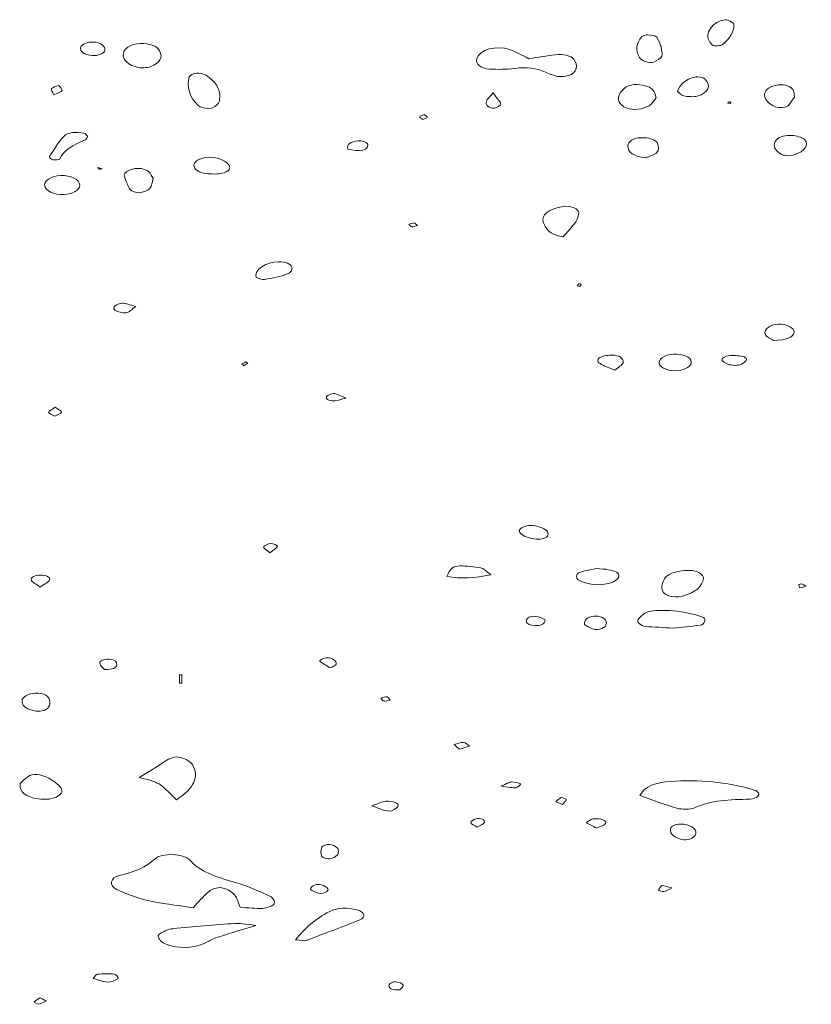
# Model space of a CAD drawing. Extents: x 432 to 1642, y -1026 to -372.
# Tile 4 of 15: x 624 to 708, y -1024 to -919. Entities that reach past the tile are written whole.
import ezdxf

# ---------------------------------------------------------------- set-up
doc = ezdxf.new("R2010")
doc.units = 0
doc.header["$MEASUREMENT"] = 0
doc.layers.add('Layer 1', color=7, linetype='Continuous')

# ---------------------------------------------------------------- blocks, each defined once
blk = doc.blocks.new('block 22')
at = {"layer": 'Layer 1', "lineweight": 0}
for points, knots in [([(697.72, -921.94), (697.77, -921.99), (697.94, -922), (698.05, -922.03), (698.28, -921.99), (698.62, -922), (698.73, -921.92), (699.55, -921.27), (699.99, -920.55), (700, -919.77), (700, -919.61), (699.64, -919.42), (699.36, -919.31), (699.21, -919.24), (698.82, -919.26), (698.65, -919.32), (697.25, -919.84), (696.8, -921.13), (697.72, -921.94)], [0, 0, 0, 0, 1, 1, 1, 2, 2, 2, 3, 3, 3, 4, 4, 4, 5, 5, 5, 6, 6, 6, 6]), ([(689.99, -923.26), (690.2, -923.59), (690.99, -923.88), (691.49, -923.73), (691.87, -923.61), (692.18, -923.35), (692.35, -923.12), (692.47, -922.94), (692.33, -922.71), (692.27, -922.09), (692.24, -922.01), (692.11, -921.53), (691.83, -921.08), (691.75, -920.96), (691.22, -920.88), (690.88, -920.85), (690.69, -920.84), (690.34, -920.94), (690.25, -921.04), (689.62, -921.76), (689.51, -922.5), (689.99, -923.26)], [0, 0, 0, 0, 1, 1, 1, 2, 2, 2, 3, 3, 3, 4, 4, 4, 5, 5, 5, 6, 6, 6, 7, 7, 7, 7]), ([(631.99, -923.05), (632.62, -923.09), (633.27, -922.83), (633.34, -922.49), (633.45, -922.06), (632.88, -921.65), (632.13, -921.61), (631.51, -921.58), (630.87, -921.84), (630.77, -922.18), (630.64, -922.6), (631.18, -922.99), (631.99, -923.05)], [0, 0, 0, 0, 1, 1, 1, 2, 2, 2, 3, 3, 3, 4, 4, 4, 4]), ([(635.28, -923.07), (635.34, -923.51), (635.73, -924.03), (636.76, -924.28), (637.15, -924.38), (637.83, -924.35), (638.18, -924.22), (639.2, -923.85), (639.51, -923.19), (639.14, -922.54), (638.86, -922.04), (638.04, -921.73), (637.1, -921.77), (636.02, -921.82), (635.22, -922.31), (635.28, -923.07)], [0, 0, 0, 0, 1, 1, 1, 2, 2, 2, 3, 3, 3, 4, 4, 4, 5, 5, 5, 5]), ([(674.08, -924.48), (674.97, -924.53), (675.91, -924.51), (676.77, -924.41), (678.03, -924.25), (679.07, -924.35), (680.03, -924.82), (680.41, -925), (680.88, -925.16), (681.35, -925.25), (681.68, -925.3), (682.15, -925.26), (682.45, -925.17), (683.33, -924.88), (683.56, -924.07), (683.02, -923.43), (682.71, -923.07), (681.92, -922.85), (681.04, -922.96), (680.16, -923.06), (679.31, -923.22), (678.27, -923.38), (677.43, -922.97), (676.91, -922.64), (676.26, -922.42), (674.78, -921.92), (673.03, -922.41), (672.74, -923.37), (672.58, -923.91), (673.12, -924.42), (674.08, -924.48)], [0, 0, 0, 0, 1, 1, 1, 2, 2, 2, 3, 3, 3, 4, 4, 4, 5, 5, 5, 6, 6, 6, 7, 7, 7, 8, 8, 8, 9, 9, 9, 10, 10, 10, 10]), ([(643.22, -928.34), (643.43, -928.53), (644.11, -928.71), (644.51, -928.67), (644.85, -928.64), (645.18, -928.32), (645.38, -928.09), (645.53, -927.91), (645.47, -927.68), (645.51, -927.47), (645.61, -926.59), (645.06, -925.81), (644.06, -925.14), (643.85, -925), (643.36, -924.88), (643.06, -924.91), (642.75, -924.94), (642.31, -925.15), (642.27, -925.31), (642.03, -926.36), (642.25, -927.4), (643.22, -928.34)], [0, 0, 0, 0, 1, 1, 1, 2, 2, 2, 3, 3, 3, 4, 4, 4, 5, 5, 5, 6, 6, 6, 7, 7, 7, 7]), ([(694.03, -926.84), (694.22, -926.99), (694.38, -927.25), (694.67, -927.31), (695.11, -927.4), (695.74, -927.45), (696.11, -927.34), (697.31, -926.99), (697.62, -926.22), (696.9, -925.51), (696.77, -925.37), (696.17, -925.24), (695.94, -925.3), (694.8, -925.59), (694.23, -926.13), (694.03, -926.84)], [0, 0, 0, 0, 1, 1, 1, 2, 2, 2, 3, 3, 3, 4, 4, 4, 5, 5, 5, 5]), ([(627.94, -927.2), (628.35, -927), (628.75, -926.89), (628.8, -926.75), (628.85, -926.59), (628.59, -926.4), (628.46, -926.22), (628.19, -926.33), (627.79, -926.41), (627.7, -926.55), (627.6, -926.69), (627.81, -926.9), (627.94, -927.2)], [0, 0, 0, 0, 1, 1, 1, 2, 2, 2, 3, 3, 3, 4, 4, 4, 4]), ([(688.9, -928.68), (689.66, -928.86), (690.77, -928.65), (691.22, -928.21), (691.46, -927.97), (691.6, -927.7), (691.75, -927.49), (691.66, -927.22), (691.64, -927), (691.51, -926.81), (691.21, -926.36), (690.55, -926.16), (689.73, -926.12), (688.86, -926.07), (688.08, -926.54), (687.83, -927.25), (687.59, -927.91), (688.01, -928.47), (688.9, -928.68)], [0, 0, 0, 0, 1, 1, 1, 2, 2, 2, 3, 3, 3, 4, 4, 4, 5, 5, 5, 6, 6, 6, 6]), ([(704.38, -928.48), (704.73, -928.63), (705.58, -928.55), (705.77, -928.33), (706.04, -928.01), (706.24, -927.68), (706.4, -927.46), (706.38, -927.19), (706.38, -927.05), (706.35, -926.91), (706.26, -926.53), (705.93, -926.24), (705.21, -926.15), (704.54, -926.06), (703.57, -926.4), (703.36, -926.77), (703.02, -927.37), (703.44, -928.06), (704.38, -928.48)], [0, 0, 0, 0, 1, 1, 1, 2, 2, 2, 3, 3, 3, 4, 4, 4, 5, 5, 5, 6, 6, 6, 6]), ([(675.27, -928.18), (675.27, -927.94), (674.98, -927.7), (674.48, -926.99), (674.06, -927.49), (673.86, -927.67), (673.76, -927.87), (673.58, -928.25), (674.1, -928.72), (674.61, -928.62), (674.9, -928.57), (675.27, -928.33), (675.27, -928.18)], [0, 0, 0, 0, 1, 1, 1, 2, 2, 2, 3, 3, 3, 4, 4, 4, 4]), ([(699.61, -928.13), (699.65, -928.08), (699.68, -928.03), (699.71, -927.98), (699.62, -927.96), (699.51, -927.92), (699.44, -927.94), (699.38, -927.95), (699.37, -928.03), (699.33, -928.08), (699.43, -928.1), (699.52, -928.11), (699.61, -928.13)], [0, 0, 0, 0, 1, 1, 1, 2, 2, 2, 3, 3, 3, 4, 4, 4, 4]), ([(667.5, -929.59), (667.52, -929.5), (667.29, -929.4), (667.18, -929.29), (667.01, -929.37), (666.72, -929.43), (666.7, -929.52), (666.68, -929.61), (666.91, -929.72), (667.03, -929.82), (667.2, -929.74), (667.48, -929.68), (667.5, -929.59)], [0, 0, 0, 0, 1, 1, 1, 2, 2, 2, 3, 3, 3, 4, 4, 4, 4]), ([(631.53, -931.6), (631.39, -931.48), (631.3, -931.3), (631.11, -931.27), (630.3, -931.11), (629.4, -931.17), (629.01, -931.58), (628.36, -932.27), (627.93, -933.02), (627.46, -933.75), (627.41, -933.83), (627.65, -934.03), (627.84, -934.08), (628.02, -934.12), (628.49, -934.07), (628.52, -934.01), (628.96, -933.13), (629.96, -932.5), (631.26, -931.97), (631.43, -931.91), (631.45, -931.73), (631.53, -931.6)], [0, 0, 0, 0, 1, 1, 1, 2, 2, 2, 3, 3, 3, 4, 4, 4, 5, 5, 5, 6, 6, 6, 7, 7, 7, 7]), ([(707.43, -931.89), (707.2, -931.69), (706.61, -931.55), (706.14, -931.51), (705.47, -931.45), (704.86, -931.62), (704.52, -931.97), (704.04, -932.46), (704.25, -933.1), (705.04, -933.53), (705.2, -933.62), (705.5, -933.62), (705.74, -933.67), (707.19, -933.56), (708.19, -932.55), (707.43, -931.89)], [0, 0, 0, 0, 1, 1, 1, 2, 2, 2, 3, 3, 3, 4, 4, 4, 5, 5, 5, 5]), ([(661.21, -932.56), (661.22, -932.27), (660.69, -932.04), (660.15, -932.08), (659.44, -932.13), (658.89, -932.48), (659.08, -932.96), (659.4, -933), (659.85, -933.13), (660.29, -933.12), (660.84, -933.11), (661.2, -932.89), (661.21, -932.56)], [0, 0, 0, 0, 1, 1, 1, 2, 2, 2, 3, 3, 3, 4, 4, 4, 4]), ([(690.65, -933.87), (690.94, -933.74), (691.6, -933.59), (691.82, -933.33), (692.06, -933.05), (692.01, -932.66), (691.88, -932.34), (691.73, -931.94), (690.89, -931.71), (690.08, -931.75), (689.33, -931.78), (688.78, -932.14), (688.76, -932.62), (688.73, -933.29), (689.37, -933.79), (690.65, -933.87)], [0, 0, 0, 0, 1, 1, 1, 2, 2, 2, 3, 3, 3, 4, 4, 4, 5, 5, 5, 5]), ([(644.68, -933.83), (643.74, -933.75), (642.86, -934.13), (642.78, -934.64), (642.72, -935.06), (643.27, -935.45), (644.09, -935.55), (644.34, -935.58), (644.6, -935.58), (644.96, -935.6), (645.24, -935.57), (645.68, -935.57), (645.98, -935.46), (646.26, -935.36), (646.58, -935.15), (646.58, -934.98), (646.58, -934.42), (645.68, -933.91), (644.68, -933.83)], [0, 0, 0, 0, 1, 1, 1, 2, 2, 2, 3, 3, 3, 4, 4, 4, 5, 5, 5, 6, 6, 6, 6]), ([(630.68, -936.79), (630.66, -936.17), (629.75, -935.71), (628.65, -935.77), (627.69, -935.82), (626.94, -936.25), (626.96, -936.76), (626.98, -937.36), (627.93, -937.83), (629.01, -937.78), (629.97, -937.73), (630.69, -937.3), (630.68, -936.79)], [0, 0, 0, 0, 1, 1, 1, 2, 2, 2, 3, 3, 3, 4, 4, 4, 4]), ([(633.06, -935.03), (632.92, -934.99), (632.78, -934.95), (632.59, -934.89), (632.67, -934.98), (632.69, -935.07), (632.77, -935.09), (632.83, -935.11), (632.96, -935.05), (633.06, -935.03)], [0, 0, 0, 0, 1, 1, 1, 2, 2, 2, 3, 3, 3, 3]), ([(638.08, -937.15), (638.35, -936.85), (638.33, -936.48), (638.45, -936.08), (638.31, -935.85), (638.23, -935.56), (637.97, -935.34), (637.58, -935.01), (636.87, -934.93), (636.27, -935.07), (635.88, -935.16), (635.37, -935.46), (635.4, -935.65), (635.47, -936.2), (635.74, -936.75), (636.04, -937.28), (636.13, -937.42), (636.69, -937.61), (636.95, -937.58), (637.38, -937.52), (637.91, -937.35), (638.08, -937.15)], [0, 0, 0, 0, 1, 1, 1, 2, 2, 2, 3, 3, 3, 4, 4, 4, 5, 5, 5, 6, 6, 6, 7, 7, 7, 7]), ([(681.87, -942.26), (682.63, -941.44), (683.48, -940.66), (683.56, -939.71), (683.59, -939.3), (682.71, -938.93), (681.95, -939.04), (680.36, -939.27), (679.46, -939.96), (679.81, -940.77), (680.08, -941.37), (680.38, -942), (681.87, -942.26)], [0, 0, 0, 0, 1, 1, 1, 2, 2, 2, 3, 3, 3, 4, 4, 4, 4]), ([(666.46, -941.06), (666.35, -940.96), (666.24, -940.87), (666.14, -940.77), (665.94, -940.82), (665.75, -940.88), (665.56, -940.93), (665.66, -941.02), (665.75, -941.19), (665.87, -941.2), (666.05, -941.21), (666.26, -941.11), (666.46, -941.06)], [0, 0, 0, 0, 1, 1, 1, 2, 2, 2, 3, 3, 3, 4, 4, 4, 4]), ([(653.16, -945.47), (653.05, -945.11), (652.46, -944.9), (651.74, -944.9), (650.41, -944.91), (649.11, -945.78), (649.36, -946.56), (649.62, -946.62), (650, -946.81), (650.25, -946.77), (651.09, -946.63), (651.95, -946.46), (652.68, -946.19), (653.01, -946.08), (653.23, -945.7), (653.16, -945.47)], [0, 0, 0, 0, 1, 1, 1, 2, 2, 2, 3, 3, 3, 4, 4, 4, 5, 5, 5, 5]), ([(683.56, -947.2), (683.5, -947.29), (683.44, -947.37), (683.39, -947.46), (683.49, -947.47), (683.6, -947.47), (683.71, -947.48), (683.74, -947.42), (683.83, -947.36), (683.8, -947.31), (683.78, -947.26), (683.64, -947.23), (683.56, -947.2)], [0, 0, 0, 0, 1, 1, 1, 2, 2, 2, 3, 3, 3, 4, 4, 4, 4]), ([(634.39, -950.03), (634.63, -950.2), (635.24, -950.35), (635.58, -950.3), (635.93, -950.26), (636.16, -949.95), (636.62, -949.63), (635.98, -949.46), (635.57, -949.27), (635.2, -949.28), (634.55, -949.31), (634.05, -949.79), (634.39, -950.03)], [0, 0, 0, 0, 1, 1, 1, 2, 2, 2, 3, 3, 3, 4, 4, 4, 4]), ([(706.37, -952.4), (706.45, -951.92), (705.56, -951.45), (704.67, -951.5), (703.85, -951.54), (703.11, -952.04), (703.31, -952.57), (703.41, -952.85), (703.96, -953.07), (704.19, -953.23), (705.51, -953.24), (706.29, -952.89), (706.37, -952.4)], [0, 0, 0, 0, 1, 1, 1, 2, 2, 2, 3, 3, 3, 4, 4, 4, 4]), ([(647.83, -955.75), (647.91, -955.8), (647.99, -955.85), (648.07, -955.91), (648.22, -955.82), (648.37, -955.75), (648.48, -955.66), (648.5, -955.64), (648.34, -955.55), (648.26, -955.5), (648.12, -955.58), (647.98, -955.66), (647.83, -955.75)], [0, 0, 0, 0, 1, 1, 1, 2, 2, 2, 3, 3, 3, 4, 4, 4, 4]), ([(687.34, -954.8), (686.91, -954.75), (686.33, -954.83), (685.95, -954.96), (685.47, -955.13), (685.44, -955.46), (685.81, -955.69), (686.19, -955.94), (686.73, -956.11), (687.37, -956.38), (687.75, -956.06), (688.16, -955.85), (688.24, -955.61), (688.35, -955.25), (688.04, -954.89), (687.34, -954.8)], [0, 0, 0, 0, 1, 1, 1, 2, 2, 2, 3, 3, 3, 4, 4, 4, 5, 5, 5, 5]), ([(693.95, -954.68), (692.94, -954.65), (692.14, -955.01), (692.07, -955.52), (692.01, -956.01), (692.82, -956.45), (693.78, -956.44), (694.59, -956.43), (695.31, -956.11), (695.45, -955.7), (695.63, -955.19), (694.91, -954.71), (693.95, -954.68)], [0, 0, 0, 0, 1, 1, 1, 2, 2, 2, 3, 3, 3, 4, 4, 4, 4]), ([(699.41, -954.85), (699.12, -954.88), (698.72, -955.12), (698.72, -955.27), (698.71, -955.43), (699.06, -955.62), (699.33, -955.75), (699.5, -955.84), (699.82, -955.83), (700.07, -955.87), (700.32, -955.84), (700.66, -955.85), (700.81, -955.76), (701.05, -955.63), (701.25, -955.43), (701.32, -955.25), (701.35, -955.15), (701.1, -954.95), (700.92, -954.92), (700.43, -954.85), (699.89, -954.8), (699.41, -954.85)], [0, 0, 0, 0, 1, 1, 1, 2, 2, 2, 3, 3, 3, 4, 4, 4, 5, 5, 5, 6, 6, 6, 7, 7, 7, 7]), ([(657.72, -959.63), (658.06, -959.57), (658.38, -959.47), (658.92, -959.33), (658.15, -959.04), (657.87, -958.85), (657.61, -958.86), (657.34, -958.87), (656.97, -959.03), (656.84, -959.18), (656.64, -959.42), (657.22, -959.71), (657.72, -959.63)], [0, 0, 0, 0, 1, 1, 1, 2, 2, 2, 3, 3, 3, 4, 4, 4, 4]), ([(628.04, -961.26), (628.29, -961.12), (628.71, -960.99), (628.75, -960.84), (628.78, -960.71), (628.39, -960.54), (628.08, -960.31), (627.75, -960.54), (627.37, -960.7), (627.38, -960.85), (627.39, -960.99), (627.81, -961.12), (628.04, -961.26)], [0, 0, 0, 0, 1, 1, 1, 2, 2, 2, 3, 3, 3, 4, 4, 4, 4]), ([(679.42, -973.01), (678.82, -972.81), (678.19, -972.76), (677.61, -973.01), (677.43, -973.09), (677.36, -973.25), (677.23, -973.37), (677.29, -973.97), (678.83, -974.48), (679.86, -974.21), (680.06, -974.16), (680.24, -974), (680.28, -973.88), (680.42, -973.47), (680, -973.21), (679.42, -973.01)], [0, 0, 0, 0, 1, 1, 1, 2, 2, 2, 3, 3, 3, 4, 4, 4, 5, 5, 5, 5]), ([(651.64, -975.04), (651.68, -974.99), (651.13, -974.72), (650.92, -974.74), (650.62, -974.77), (650.24, -974.96), (650.16, -975.12), (650.11, -975.24), (650.47, -975.42), (650.82, -975.72), (651.2, -975.43), (651.51, -975.25), (651.64, -975.04)], [0, 0, 0, 0, 1, 1, 1, 2, 2, 2, 3, 3, 3, 4, 4, 4, 4]), ([(674.24, -978.05), (673.78, -977.73), (673.56, -977.43), (673.18, -977.34), (672.49, -977.2), (671.71, -977.12), (670.97, -977.12), (670.24, -977.12), (669.91, -977.43), (669.59, -978.23), (671.09, -978.5), (672.52, -978.42), (674.24, -978.05)], [0, 0, 0, 0, 1, 1, 1, 2, 2, 2, 3, 3, 3, 4, 4, 4, 4]), ([(686.72, -977.52), (686.37, -977.45), (685.97, -977.46), (685.34, -977.41), (684.84, -977.52), (684.08, -977.63), (683.51, -977.87), (683.28, -977.97), (683.25, -978.46), (683.48, -978.59), (684.45, -979.16), (685.71, -979.27), (686.97, -978.91), (687.35, -978.79), (687.7, -978.51), (687.79, -978.27), (687.93, -977.87), (687.36, -977.64), (686.72, -977.52)], [0, 0, 0, 0, 1, 1, 1, 2, 2, 2, 3, 3, 3, 4, 4, 4, 5, 5, 5, 6, 6, 6, 6]), ([(625.54, -978.61), (625.59, -978.83), (626.03, -979.02), (626.49, -979.36), (626.97, -979.02), (627.42, -978.83), (627.49, -978.61), (627.59, -978.3), (627.11, -978.11), (626.53, -978.11), (625.94, -978.1), (625.47, -978.31), (625.54, -978.61)], [0, 0, 0, 0, 1, 1, 1, 2, 2, 2, 3, 3, 3, 4, 4, 4, 4]), ([(695.33, -977.6), (693.73, -977.61), (692.78, -977.99), (692.49, -978.76), (692.39, -979.04), (692.36, -979.32), (692.34, -979.41), (692.38, -980.27), (693.45, -980.6), (694.56, -980.31), (696.03, -979.93), (696.61, -979.26), (696.76, -978.44), (696.83, -978.03), (696.07, -977.59), (695.33, -977.6)], [0, 0, 0, 0, 1, 1, 1, 2, 2, 2, 3, 3, 3, 4, 4, 4, 5, 5, 5, 5]), ([(707.63, -979.28), (707.48, -979.19), (707.34, -979.09), (707.17, -979.02), (707.12, -979), (706.86, -979.08), (706.86, -979.11), (706.86, -979.22), (706.94, -979.33), (706.99, -979.44), (707.21, -979.39), (707.42, -979.33), (707.63, -979.28)], [0, 0, 0, 0, 1, 1, 1, 2, 2, 2, 3, 3, 3, 4, 4, 4, 4]), ([(690.67, -983.54), (691.56, -983.61), (692.47, -983.65), (693.59, -983.71), (694.4, -983.63), (695.42, -983.54), (696.41, -983.4), (696.97, -983.33), (697.11, -982.68), (696.61, -982.51), (694.89, -981.96), (693.03, -981.66), (691.06, -981.94), (690.58, -982.01), (690.17, -982.41), (689.9, -982.7), (689.61, -983.03), (690.08, -983.49), (690.67, -983.54)], [0, 0, 0, 0, 1, 1, 1, 2, 2, 2, 3, 3, 3, 4, 4, 4, 5, 5, 5, 6, 6, 6, 6]), ([(680, -982.84), (679.75, -982.74), (679.41, -982.51), (679.01, -982.47), (678.45, -982.4), (678.01, -982.61), (677.99, -982.93), (677.96, -983.25), (678.36, -983.44), (678.93, -983.45), (679.5, -983.47), (679.91, -983.33), (680, -982.84)], [0, 0, 0, 0, 1, 1, 1, 2, 2, 2, 3, 3, 3, 4, 4, 4, 4]), ([(686.46, -983.02), (686.36, -982.65), (685.75, -982.38), (685.16, -982.44), (684.49, -982.51), (684.08, -982.81), (684.15, -983.36), (684.41, -983.47), (684.79, -983.76), (685.29, -983.85), (685.98, -983.97), (686.6, -983.5), (686.46, -983.02)], [0, 0, 0, 0, 1, 1, 1, 2, 2, 2, 3, 3, 3, 4, 4, 4, 4]), ([(656.07, -987.19), (656.4, -987.45), (656.81, -987.68), (657.22, -987.93), (657.53, -987.74), (657.81, -987.65), (657.83, -987.55), (657.9, -987.15), (657.52, -986.87), (656.78, -986.85), (656.55, -986.84), (656.04, -987.17), (656.07, -987.19)], [0, 0, 0, 0, 1, 1, 1, 2, 2, 2, 3, 3, 3, 4, 4, 4, 4]), ([(633.81, -987.01), (633.24, -986.99), (632.74, -987.15), (632.79, -987.48), (632.83, -987.72), (633.16, -987.94), (633.31, -988.1), (634.2, -988.11), (634.57, -987.94), (634.59, -987.62), (634.62, -987.32), (634.49, -987.03), (633.81, -987.01)], [0, 0, 0, 0, 1, 1, 1, 2, 2, 2, 3, 3, 3, 4, 4, 4, 4]), ([(641.24, -989.56), (641.33, -989.56), (641.42, -989.56), (641.51, -989.56), (641.51, -989.26), (641.51, -988.96), (641.51, -988.65), (641.42, -988.65), (641.33, -988.65), (641.24, -988.65), (641.24, -988.95), (641.24, -989.26), (641.24, -989.56)], [0, 0, 0, 0, 1, 1, 1, 2, 2, 2, 3, 3, 3, 4, 4, 4, 4]), ([(624.56, -991.45), (624.52, -992.05), (625.41, -992.55), (626.45, -992.51), (627.12, -992.48), (627.55, -992.1), (627.52, -991.55), (627.5, -990.92), (626.87, -990.54), (625.97, -990.6), (625.19, -990.65), (624.58, -991.02), (624.56, -991.45)], [0, 0, 0, 0, 1, 1, 1, 2, 2, 2, 3, 3, 3, 4, 4, 4, 4]), ([(662.59, -991.12), (662.7, -991.24), (662.75, -991.42), (662.92, -991.46), (663.06, -991.5), (663.34, -991.38), (663.56, -991.34), (663.46, -991.22), (663.41, -991.04), (663.25, -991), (663.09, -990.97), (662.82, -991.08), (662.59, -991.12)], [0, 0, 0, 0, 1, 1, 1, 2, 2, 2, 3, 3, 3, 4, 4, 4, 4]), ([(671.98, -996.23), (671.76, -996.08), (671.58, -995.84), (671.32, -995.82), (671.03, -995.79), (670.68, -995.97), (670.36, -996.05), (670.51, -996.2), (670.67, -996.35), (670.87, -996.55), (671.34, -996.41), (671.66, -996.32), (671.98, -996.23)], [0, 0, 0, 0, 1, 1, 1, 2, 2, 2, 3, 3, 3, 4, 4, 4, 4]), ([(639.74, -997.82), (638.85, -998.41), (637.91, -998.97), (636.99, -999.55), (639.12, -1000.06), (639.12, -1000.06), (640.92, -1001.91), (642.8, -1000.66), (643.37, -999.48), (642.61, -998.17), (642.44, -997.87), (641.9, -997.56), (641.38, -997.42), (640.73, -997.25), (640.19, -997.52), (639.74, -997.82)], [0, 0, 0, 0, 1, 1, 1, 2, 2, 2, 3, 3, 3, 4, 4, 4, 5, 5, 5, 5]), ([(628.38, -1000.32), (628.17, -1000.14), (627.96, -999.96), (627.7, -999.8), (626.92, -999.29), (625.91, -999.06), (625.38, -999.34), (624.87, -999.61), (624.57, -1000), (624.36, -1000.19), (624.31, -1001.14), (624.95, -1001.61), (626.27, -1001.8), (627.07, -1001.91), (627.85, -1001.86), (628.4, -1001.49), (628.98, -1001.11), (628.84, -1000.71), (628.38, -1000.32)], [0, 0, 0, 0, 1, 1, 1, 2, 2, 2, 3, 3, 3, 4, 4, 4, 5, 5, 5, 6, 6, 6, 6]), ([(677.43, -1000.22), (677.11, -1000.14), (676.78, -1000), (676.46, -1000.01), (676.2, -1000.01), (675.94, -1000.19), (675.31, -1000.44), (676.1, -1000.55), (676.52, -1000.66), (676.91, -1000.63), (677.11, -1000.62), (677.26, -1000.37), (677.43, -1000.22)], [0, 0, 0, 0, 1, 1, 1, 2, 2, 2, 3, 3, 3, 4, 4, 4, 4]), ([(701.97, -1000.81), (699.23, -1000), (696.28, -999.74), (693.23, -999.96), (691.79, -1000.07), (690.51, -1000.44), (690.04, -1001.45), (691.34, -1001.91), (692.59, -1002.41), (693.95, -1002.8), (694.45, -1002.94), (695.42, -1002.94), (695.8, -1002.76), (697.55, -1001.97), (699.57, -1001.86), (701.69, -1001.85), (701.99, -1001.85), (702.42, -1001.66), (702.56, -1001.49), (702.82, -1001.19), (702.45, -1000.95), (701.97, -1000.81)], [0, 0, 0, 0, 1, 1, 1, 2, 2, 2, 3, 3, 3, 4, 4, 4, 5, 5, 5, 6, 6, 6, 7, 7, 7, 7]), ([(661.63, -1002.54), (662.47, -1002.82), (662.94, -1003.07), (663.46, -1003.11), (663.74, -1003.13), (664.27, -1002.81), (664.39, -1002.6), (664.56, -1002.29), (663.85, -1001.98), (663.12, -1002.06), (662.71, -1002.1), (662.35, -1002.3), (661.63, -1002.54)], [0, 0, 0, 0, 1, 1, 1, 2, 2, 2, 3, 3, 3, 4, 4, 4, 4]), ([(682.25, -1001.88), (682.27, -1001.82), (681.88, -1001.73), (681.68, -1001.65), (681.49, -1001.8), (681.27, -1001.95), (681.14, -1002.12), (681.12, -1002.14), (681.51, -1002.26), (681.84, -1002.39), (682, -1002.21), (682.2, -1002.05), (682.25, -1001.88)], [0, 0, 0, 0, 1, 1, 1, 2, 2, 2, 3, 3, 3, 4, 4, 4, 4]), ([(672.67, -1003.91), (672.41, -1003.98), (672.12, -1004.19), (672.12, -1004.33), (672.13, -1004.47), (672.5, -1004.6), (672.79, -1004.79), (673.11, -1004.6), (673.44, -1004.48), (673.53, -1004.33), (673.69, -1004.06), (673.12, -1003.78), (672.67, -1003.91)], [0, 0, 0, 0, 1, 1, 1, 2, 2, 2, 3, 3, 3, 4, 4, 4, 4]), ([(685.07, -1003.93), (684.78, -1003.96), (684.57, -1004.19), (684.32, -1004.33), (684.67, -1004.51), (685.02, -1004.69), (685.44, -1004.9), (685.86, -1004.69), (686.25, -1004.59), (686.37, -1004.43), (686.59, -1004.13), (685.87, -1003.83), (685.07, -1003.93)], [0, 0, 0, 0, 1, 1, 1, 2, 2, 2, 3, 3, 3, 4, 4, 4, 4]), ([(695.97, -1005.49), (696.01, -1004.94), (695.31, -1004.49), (694.35, -1004.48), (693.76, -1004.48), (693.34, -1004.67), (693.27, -1004.99), (693.15, -1005.53), (693.78, -1006.02), (694.66, -1006.13), (695.23, -1006.21), (695.94, -1005.86), (695.97, -1005.49)], [0, 0, 0, 0, 1, 1, 1, 2, 2, 2, 3, 3, 3, 4, 4, 4, 4]), ([(657.96, -1006.98), (657.76, -1006.83), (657.45, -1006.64), (657.17, -1006.63), (656.88, -1006.62), (656.38, -1006.79), (656.32, -1006.93), (656.2, -1007.24), (656.21, -1007.59), (656.34, -1007.91), (656.39, -1008.03), (656.94, -1008.18), (657.22, -1008.15), (657.5, -1008.13), (657.78, -1007.93), (657.97, -1007.77), (658.1, -1007.67), (658.06, -1007.51), (658.09, -1007.38), (658.05, -1007.24), (658.09, -1007.08), (657.96, -1006.98)], [0, 0, 0, 0, 1, 1, 1, 2, 2, 2, 3, 3, 3, 4, 4, 4, 5, 5, 5, 6, 6, 6, 7, 7, 7, 7]), ([(650.95, -1012.2), (649.77, -1011.64), (648.56, -1011.06), (647.18, -1010.67), (645.15, -1010.09), (643.35, -1009.5), (642.34, -1008.28), (641.75, -1007.57), (639.34, -1007.51), (638.62, -1008.18), (637.7, -1009.04), (636.5, -1009.56), (634.85, -1009.92), (633.91, -1010.12), (633.76, -1011.03), (634.59, -1011.4), (635.58, -1011.86), (636.67, -1012.29), (637.86, -1012.57), (639.28, -1012.9), (640.84, -1013.05), (642.68, -1013.34), (643.27, -1012.72), (643.71, -1012.21), (644.24, -1011.72), (644.58, -1011.41), (645.16, -1011.1), (645.84, -1011.25), (646.36, -1011.37), (646.83, -1011.7), (647.08, -1011.99), (647.39, -1012.36), (647.46, -1012.8), (647.67, -1013.29), (648.53, -1013.34), (649.3, -1013.45), (650.04, -1013.41), (650.48, -1013.38), (651.08, -1013.18), (651.24, -1012.97), (651.4, -1012.76), (651.26, -1012.34), (650.95, -1012.2)], [0, 0, 0, 0, 1, 1, 1, 2, 2, 2, 3, 3, 3, 4, 4, 4, 5, 5, 5, 6, 6, 6, 7, 7, 7, 8, 8, 8, 9, 9, 9, 10, 10, 10, 11, 11, 11, 12, 12, 12, 13, 13, 13, 14, 14, 14, 14]), ([(655.12, -1011.42), (655.34, -1011.51), (655.63, -1011.72), (656.02, -1011.8), (656.51, -1011.9), (657.11, -1011.6), (656.96, -1011.34), (656.85, -1011.17), (656.57, -1010.99), (656.27, -1010.9), (655.81, -1010.77), (655.22, -1010.98), (655.12, -1011.42)], [0, 0, 0, 0, 1, 1, 1, 2, 2, 2, 3, 3, 3, 4, 4, 4, 4]), ([(693.43, -1011.24), (692.94, -1011.12), (692.65, -1011.05), (692.36, -1010.98), (692.23, -1011.14), (692.05, -1011.29), (692.01, -1011.45), (692, -1011.51), (692.43, -1011.66), (692.56, -1011.63), (692.83, -1011.57), (693.04, -1011.42), (693.43, -1011.24)], [0, 0, 0, 0, 1, 1, 1, 2, 2, 2, 3, 3, 3, 4, 4, 4, 4]), ([(660.07, -1013.58), (659.02, -1013.27), (658.06, -1013.33), (657.17, -1013.75), (655.55, -1014.52), (654.57, -1015.52), (653.55, -1016.73), (654.14, -1016.79), (654.46, -1016.88), (654.6, -1016.83), (656.54, -1016.11), (658.45, -1015.37), (660.36, -1014.63), (661.06, -1014.35), (660.88, -1013.81), (660.07, -1013.58)], [0, 0, 0, 0, 1, 1, 1, 2, 2, 2, 3, 3, 3, 4, 4, 4, 5, 5, 5, 5]), ([(649.35, -1015.21), (648.12, -1015.09), (647.62, -1014.97), (647.15, -1015), (644.95, -1015.16), (642.76, -1015.36), (640.58, -1015.56), (640.33, -1015.58), (640.05, -1015.64), (639.88, -1015.73), (639.52, -1015.92), (638.94, -1016.16), (638.97, -1016.35), (639.03, -1016.65), (639.37, -1017.05), (639.83, -1017.21), (641.14, -1017.68), (642.55, -1017.66), (643.85, -1017.14), (644.26, -1016.97), (644.56, -1016.71), (644.99, -1016.57), (646.19, -1016.17), (647.43, -1015.8), (649.35, -1015.21)], [0, 0, 0, 0, 1, 1, 1, 2, 2, 2, 3, 3, 3, 4, 4, 4, 5, 5, 5, 6, 6, 6, 7, 7, 7, 8, 8, 8, 8]), ([(634.35, -1020.37), (633.77, -1020.31), (633.15, -1020.34), (632.55, -1020.38), (632.41, -1020.38), (632.32, -1020.59), (632.09, -1020.83), (632.59, -1020.97), (633.08, -1021.19), (633.61, -1021.22), (633.98, -1021.24), (634.45, -1021.02), (634.75, -1020.84), (634.84, -1020.78), (634.55, -1020.39), (634.35, -1020.37)], [0, 0, 0, 0, 1, 1, 1, 2, 2, 2, 3, 3, 3, 4, 4, 4, 5, 5, 5, 5]), ([(664.94, -1021.59), (664.89, -1021.3), (664.15, -1021.1), (663.77, -1021.25), (663.6, -1021.33), (663.44, -1021.49), (663.44, -1021.61), (663.45, -1021.94), (663.84, -1022.08), (664.6, -1022.05), (664.7, -1021.92), (664.97, -1021.75), (664.94, -1021.59)], [0, 0, 0, 0, 1, 1, 1, 2, 2, 2, 3, 3, 3, 4, 4, 4, 4]), ([(627.14, -1023.22), (626.84, -1023.07), (626.66, -1022.99), (626.48, -1022.9), (626.26, -1023.03), (626.01, -1023.16), (625.84, -1023.32), (625.82, -1023.34), (626.24, -1023.57), (626.33, -1023.55), (626.62, -1023.49), (626.86, -1023.34), (627.14, -1023.22)], [0, 0, 0, 0, 1, 1, 1, 2, 2, 2, 3, 3, 3, 4, 4, 4, 4])]:
    blk.add_open_spline(points, degree=3, knots=knots, dxfattribs=at)

msp = doc.modelspace()

# ---------------------------------------------------------------- block references
at = {"layer": 'Layer 1'}
msp.add_blockref('block 22', (0, 0), dxfattribs=at)

doc.saveas('drawing.dxf')
